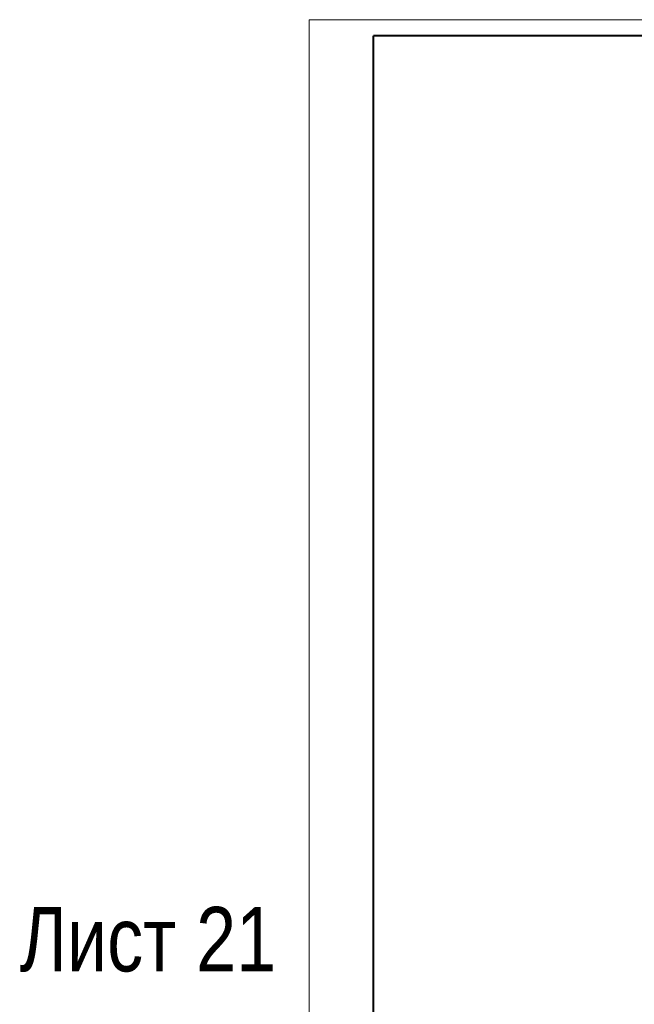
# Model space of a CAD drawing. Header units: millimetres. Extents: x 65947 to 286954, y -29687 to 89113.
# Tile 19 of 25: x 182611 to 220770, y 28041 to 89113. Entities that reach past the tile are written whole.
import ezdxf

# ---------------------------------------------------------------- set-up
doc = ezdxf.new("R2010")
doc.units = ezdxf.units.MM
for name, color, linetype, lineweight in [('СК-200-Р(амка)', 7, 'Continuous', 40), ('СК-210-Р-РАМКА ЛИНИИ ТОНКИЕ', 7, 'Continuous', 15), ('СК-220-Р-РАМКА ТЕКСТ', 7, 'Continuous', 15)]:
    doc.layers.add(name, color=color, linetype=linetype, lineweight=lineweight)
doc.styles.add('RUSS', font='arial.ttf', dxfattribs={"width": 0.8})

msp = doc.modelspace()

# ---------------------------------------------------------------- linework, layer by layer
at = {"layer": 'СК-200-Р(амка)'}
for p in [(283583.5, 88113.3), (204583.5, -28686.7)]:
    msp.add_line(p, (204583.5, 88113.3), dxfattribs=at)
at = {"layer": 'СК-210-Р-РАМКА ЛИНИИ ТОНКИЕ'}
for p, q in [((200583.5, 89113.3), (284583.5, 89113.3)), ((200583.5, -29686.7), (200583.5, 89113.3))]:
    msp.add_line(p, q, dxfattribs=at)

# ---------------------------------------------------------------- texts
at = {"layer": 'СК-220-Р-РАМКА ТЕКСТ', "color": 7, "style": 'RUSS', "width": 0.8}
msp.add_text('Лист 21', height=4000, dxfattribs=at).set_placement((182610.7, 30080.1))

doc.saveas('drawing.dxf')
